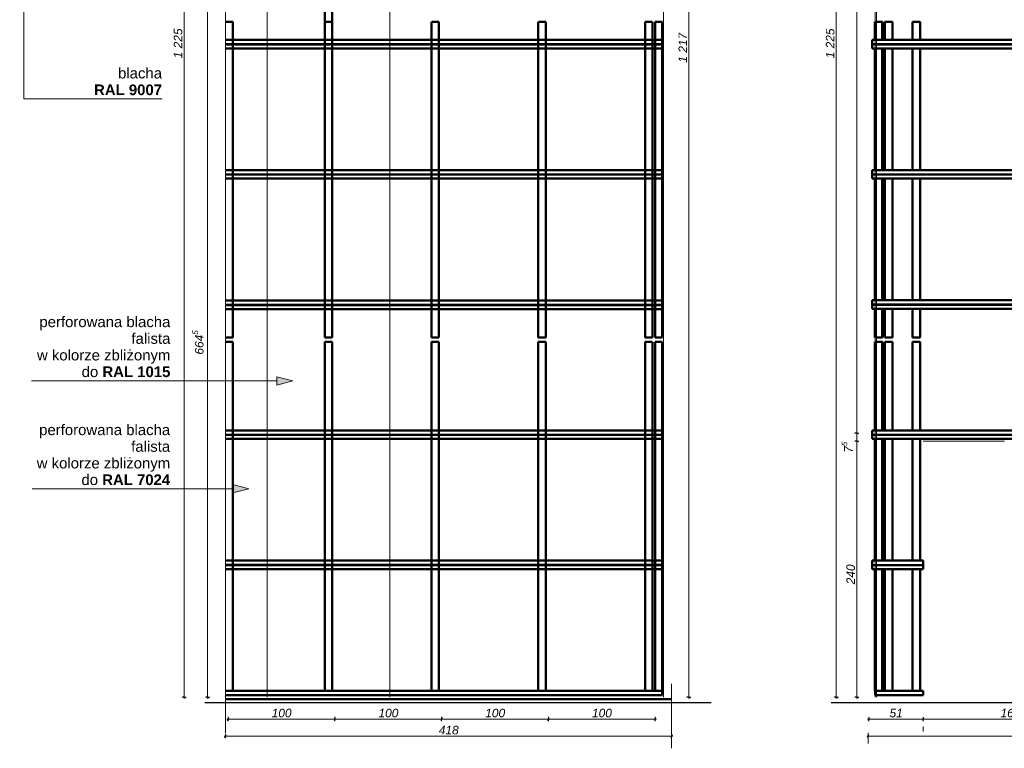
# Model space of a CAD drawing. Header units: centimetres. Extents: x -4039 to -1655, y -610 to 1317.
# Tile 6 of 18: x -4002 to -3080, y -43 to 640. Entities that reach past the tile are written whole.
import ezdxf

# ---------------------------------------------------------------- set-up
doc = ezdxf.new("R2010")
doc.units = ezdxf.units.CM
doc.header["$LTSCALE"] = 0.1
doc.header["$MEASUREMENT"] = 0
doc.linetypes.add('Wipeout_Contour', pattern=[1000, 0, -1000])
for name, color, linetype in [('2_belki.K_IR', 7, 'Continuous'), ('2_słupy.K_IR', 7, 'Continuous'), ('2_ściana dekoracyjna.K_IR', 7, 'Continuous'), ('3_linii 2D .K_IR', 7, 'Continuous'), ('3_opisy.K_IR', 7, 'Continuous'), ('5_wymiary.K_IR', 7, 'Continuous')]:
    doc.layers.add(name, color=color, linetype=linetype)
doc.styles.add('GENERATED_STYLE_1', font='txt')
doc.styles.add('GENERATED_STYLE_2', font='txt')
doc.dimstyles.new('GENERATED_STYLE__2', dxfattribs={"dimtxt": 8, "dimasz": 1.835749, "dimexe": 0.18, "dimexo": 2, "dimgap": 0.09, "dimtad": 1, "dimdec": 0, "dimzin": 0, "dimdsep": 46, "dimtxsty": 'GENERATED_STYLE_1', "dimblk": 'ARROWHEAD_2', "dimblk1": 'ARROWHEAD_2', "dimblk2": 'ARROWHEAD_2', "dimcen": 0.09, "dimclrd": 7, "dimclre": 7, "dimclrt": 7, "dimadec": 1, "dimazin": 0, "dimtfac": 1, "dimtdec": 4, "dimtmove": 0, "dimatfit": 3, "dimfxl": 1, "dimtolj": 1, "dimtzin": 0, "dimarcsym": 0})
doc.dimstyles.new('GENERATED_STYLE__3', dxfattribs={"dimtxt": 8, "dimasz": 1.835749, "dimexe": 0.18, "dimexo": 2, "dimgap": 0.09, "dimtad": 1, "dimtih": 1, "dimtoh": 1, "dimdec": 0, "dimzin": 0, "dimdsep": 46, "dimtxsty": 'GENERATED_STYLE_1', "dimblk": 'ARROWHEAD_2', "dimblk1": 'ARROWHEAD_2', "dimblk2": 'ARROWHEAD_2', "dimcen": 0.09, "dimclrd": 7, "dimclre": 7, "dimclrt": 7, "dimadec": 1, "dimazin": 0, "dimtfac": 1, "dimtdec": 4, "dimtmove": 0, "dimatfit": 3, "dimfxl": 1, "dimtolj": 1, "dimtzin": 0, "dimarcsym": 0})

# ---------------------------------------------------------------- blocks, each defined once
blk = doc.blocks.new('Linia_1_1', base_point=(-3787.27, 200.47))
at = {"linetype": 'Continuous', "lineweight": 0, "true_color": 0x000000}
blk.add_hatch(color=18, dxfattribs=at).paths.add_polyline_path([(-3787.27, 200.47), (-3802.2, 204.47), (-3802.2, 196.47)])
at = {"color": 7, "linetype": 'Continuous', "lineweight": 0}
for p, q in [((-3787.27, 200.47), (-3802.2, 204.47)), ((-3802.2, 196.47), (-3802.2, 204.47)), ((-3802.2, 200.47), (-3990.29, 200.47)), ((-3787.27, 200.47), (-3802.2, 196.47))]:
    blk.add_line(p, q, dxfattribs=at)
blk = doc.blocks.new('Linia_2_1', base_point=(-3745.99, 301.45))
at = {"linetype": 'Continuous', "lineweight": 0, "true_color": 0x000000}
blk.add_hatch(color=18, dxfattribs=at).paths.add_polyline_path([(-3745.99, 301.45), (-3760.92, 305.45), (-3760.92, 297.45)])
at = {"color": 7, "linetype": 'Continuous', "lineweight": 0}
for p, q in [((-3745.99, 301.45), (-3760.92, 305.45)), ((-3760.92, 297.45), (-3760.92, 305.45)), ((-3760.92, 301.45), (-3990.93, 301.45)), ((-3745.99, 301.45), (-3760.92, 297.45))]:
    blk.add_line(p, q, dxfattribs=at)
blk = doc.blocks.new('Linia_3_1', base_point=(-3997.91, 565.9))
at = {"linetype": 'Continuous', "lineweight": 0, "true_color": 0x000000}
blk.add_hatch(color=18, dxfattribs=at).paths.add_polyline_path([(-3997.91, 672.31), (-4001.91, 657.38), (-3993.91, 657.38)])
at = {"color": 7, "linetype": 'Continuous', "lineweight": 0}
for p, q in [((-3997.91, 672.31), (-4001.91, 657.38)), ((-3997.91, 672.31), (-3993.91, 657.38)), ((-3993.91, 657.38), (-4001.91, 657.38)), ((-3997.91, 565.9), (-3997.91, 657.38))]:
    blk.add_line(p, q, dxfattribs=at)
blk = doc.blocks.new('*D27')
at = {"layer": '5_wymiary.K_IR', "color": 7, "linetype": 'Continuous', "lineweight": 0}
for p, q in [((-3207.79, -15.49), (-3206.6, -15.49)), ((-3205.91, -14.28), (-3207.3, -16.7)), ((-3206.6, -17.49), (-3206.6, -13.68)), ((-3206.6, -15.49), (-3155.65, -15.49)), ((-3154.96, -14.28), (-3156.35, -16.7)), ((-3155.65, -17.49), (-3155.65, -13.68))]:
    blk.add_line(p, q, dxfattribs=at)
at = {"color": 254, "linetype": 'Wipeout_Contour', "lineweight": 0, "ltscale": 12724.589645}
blk.add_wipeout([(-3187.2, -13.89), (-3175.06, -13.89), (-3175.06, -5.89), (-3187.2, -5.89)], dxfattribs=at).dxf.layer = '5_wymiary.K_IR'
at = {"layer": '5_wymiary.K_IR', "color": 7, "lineweight": 0, "insert": (-3187.2, -13.89), "char_height": 8, "attachment_point": 7, "style": 'GENERATED_STYLE_1'}
blk.add_mtext('\\A1;{\\pql;\\fArial|b0|i1|c238|p38;51}', dxfattribs=at)
blk = doc.blocks.new('ARROWHEAD_2')
at = {"color": 0, "linetype": 'Continuous', "lineweight": 0}
for p, q in [((0, 0), (-1, 0)), ((-0.38, -0.66), (0.38, 0.66))]:
    blk.add_line(p, q, dxfattribs=at)
blk = doc.blocks.new('*D28')
at = {"layer": '5_wymiary.K_IR', "color": 7, "linetype": 'Continuous', "lineweight": 0}
for p, q in [((-3154.96, -14.28), (-3156.35, -16.7)), ((-3155.65, -17.49), (-3155.65, -13.68)), ((-3155.65, -15.49), (-2992.65, -15.49)), ((-2991.96, -14.28), (-2993.35, -16.7)), ((-2992.65, -17.49), (-2992.65, -13.68))]:
    blk.add_line(p, q, dxfattribs=at)
at = {"color": 254, "linetype": 'Wipeout_Contour', "lineweight": 0, "ltscale": 12296.693935}
blk.add_wipeout([(-3083.26, -13.89), (-3065.05, -13.89), (-3065.05, -5.89), (-3083.26, -5.89)], dxfattribs=at).dxf.layer = '5_wymiary.K_IR'
at = {"layer": '5_wymiary.K_IR', "color": 7, "lineweight": 0, "insert": (-3083.26, -13.89), "char_height": 8, "attachment_point": 7, "style": 'GENERATED_STYLE_1'}
blk.add_mtext('\\A1;{\\pql;\\fArial|b0|i1|c238|p38;163}', dxfattribs=at)
blk = doc.blocks.new('*D32')
at = {"layer": '5_wymiary.K_IR', "color": 7, "linetype": 'Continuous', "lineweight": 0}
for p, q in [((-3215.9, 245), (-3219.71, 245)), ((-3219.11, 245.7), (-3216.69, 244.3)), ((-3217.9, 5), (-3217.9, 245)), ((-3215.9, 5), (-3219.71, 5)), ((-3219.11, 5.7), (-3216.69, 4.3)), ((-3217.9, 3.82), (-3217.9, 5))]:
    blk.add_line(p, q, dxfattribs=at)
at = {"color": 254, "linetype": 'Wipeout_Contour', "lineweight": 0, "ltscale": 12929.484684}
blk.add_wipeout([(-3219.5, 234.22), (-3219.5, 244.3), (-3227.5, 244.3), (-3227.5, 234.22)], dxfattribs=at).dxf.layer = '5_wymiary.K_IR'
at = {"color": 254, "linetype": 'Wipeout_Contour', "lineweight": 0, "ltscale": 12902.97612}
blk.add_wipeout([(-3219.5, 110.85), (-3219.5, 129.07), (-3227.5, 129.07), (-3227.5, 110.85)], dxfattribs=at).dxf.layer = '5_wymiary.K_IR'
at = {"layer": '5_wymiary.K_IR', "color": 7, "lineweight": 0, "char_height": 8, "attachment_point": 7, "rotation": 90, "style": 'GENERATED_STYLE_1'}
for s, insert in [('\\A1;{\\pql;\\fArial|b0|i1|c238|p38;7\\fArial|b0|i1|c238|p38;\\A1{\\H.66x;\\S5^  ;}}', (-3219.41, 234.22)), ('\\A1;{\\pql;\\fArial|b0|i1|c238|p38;240}', (-3219.5, 110.85))]:
    blk.add_mtext(s, dxfattribs=dict(at, insert=insert))
blk = doc.blocks.new('*D33')
at = {"layer": '5_wymiary.K_IR', "color": 7, "linetype": 'Continuous', "lineweight": 0}
for p, q in [((-3215.9, 245), (-3219.71, 245)), ((-3219.11, 245.7), (-3216.69, 244.3))]:
    blk.add_line(p, q, dxfattribs=at)
blk = doc.blocks.new('*D34')
at = {"layer": '5_wymiary.K_IR', "color": 7, "linetype": 'Continuous', "lineweight": 0}
for p, q in [((-3216.09, 252.51), (-3219.9, 252.51)), ((-3216.69, 251.81), (-3219.11, 253.21)), ((-3217.9, 252.51), (-3217.9, 253.69)), ((-3217.9, 245), (-3217.9, 252.51)), ((-3215.9, 245), (-3219.71, 245)), ((-3219.11, 245.7), (-3216.69, 244.3))]:
    blk.add_line(p, q, dxfattribs=at)
blk = doc.blocks.new('*D35')
at = {"layer": '5_wymiary.K_IR', "color": 7, "linetype": 'Continuous', "lineweight": 0}
for p, q in [((-3807.98, -15.49), (-3806.8, -15.49)), ((-3806.1, -14.28), (-3807.49, -16.7)), ((-3806.8, -17.3), (-3806.8, -13.49)), ((-3806.8, -15.49), (-3706.77, -15.49)), ((-3706.08, -14.28), (-3707.47, -16.7)), ((-3706.77, -17.3), (-3706.77, -13.49))]:
    blk.add_line(p, q, dxfattribs=at)
at = {"color": 254, "linetype": 'Wipeout_Contour', "lineweight": 0, "ltscale": 15027.197133}
blk.add_wipeout([(-3765.89, -13.89), (-3747.68, -13.89), (-3747.68, -5.89), (-3765.89, -5.89)], dxfattribs=at).dxf.layer = '5_wymiary.K_IR'
at = {"layer": '5_wymiary.K_IR', "color": 7, "lineweight": 0, "insert": (-3765.89, -13.89), "char_height": 8, "attachment_point": 7, "style": 'GENERATED_STYLE_1'}
blk.add_mtext('\\A1;{\\pql;\\fArial|b0|i1|c238|p38;100}', dxfattribs=at)
blk = doc.blocks.new('*D36')
at = {"layer": '5_wymiary.K_IR', "color": 7, "linetype": 'Continuous', "lineweight": 0}
for p, q in [((-3706.08, -14.28), (-3707.47, -16.7)), ((-3706.77, -17.3), (-3706.77, -13.49)), ((-3706.77, -15.49), (-3606.74, -15.49)), ((-3606.05, -14.28), (-3607.44, -16.7)), ((-3606.74, -17.3), (-3606.74, -13.49))]:
    blk.add_line(p, q, dxfattribs=at)
at = {"color": 254, "linetype": 'Wipeout_Contour', "lineweight": 0, "ltscale": 14627.094731}
blk.add_wipeout([(-3665.86, -13.89), (-3647.65, -13.89), (-3647.65, -5.89), (-3665.86, -5.89)], dxfattribs=at).dxf.layer = '5_wymiary.K_IR'
at = {"layer": '5_wymiary.K_IR', "color": 7, "lineweight": 0, "insert": (-3665.86, -13.89), "char_height": 8, "attachment_point": 7, "style": 'GENERATED_STYLE_1'}
blk.add_mtext('\\A1;{\\pql;\\fArial|b0|i1|c238|p38;100}', dxfattribs=at)
blk = doc.blocks.new('*D37')
at = {"layer": '5_wymiary.K_IR', "color": 7, "linetype": 'Continuous', "lineweight": 0}
for p, q in [((-3606.05, -14.28), (-3607.44, -16.7)), ((-3606.74, -17.3), (-3606.74, -13.49)), ((-3606.74, -15.49), (-3506.77, -15.49)), ((-3506.07, -14.28), (-3507.47, -16.7)), ((-3506.77, -17.3), (-3506.77, -13.49))]:
    blk.add_line(p, q, dxfattribs=at)
at = {"color": 254, "linetype": 'Wipeout_Contour', "lineweight": 0, "ltscale": 14227.095316}
blk.add_wipeout([(-3565.86, -13.89), (-3547.65, -13.89), (-3547.65, -5.89), (-3565.86, -5.89)], dxfattribs=at).dxf.layer = '5_wymiary.K_IR'
at = {"layer": '5_wymiary.K_IR', "color": 7, "lineweight": 0, "insert": (-3565.86, -13.89), "char_height": 8, "attachment_point": 7, "style": 'GENERATED_STYLE_1'}
blk.add_mtext('\\A1;{\\pql;\\fArial|b0|i1|c238|p38;100}', dxfattribs=at)
blk = doc.blocks.new('*D38')
at = {"layer": '5_wymiary.K_IR', "color": 7, "linetype": 'Continuous', "lineweight": 0}
for p, q in [((-3506.07, -14.28), (-3507.47, -16.7)), ((-3506.77, -17.3), (-3506.77, -13.49)), ((-3506.77, -15.49), (-3406.77, -15.49)), ((-3407.47, -16.7), (-3406.07, -14.28)), ((-3406.77, -17.3), (-3406.77, -13.49)), ((-3406.77, -15.49), (-3405.59, -15.49))]:
    blk.add_line(p, q, dxfattribs=at)
at = {"color": 254, "linetype": 'Wipeout_Contour', "lineweight": 0, "ltscale": 13827.153613}
blk.add_wipeout([(-3465.88, -13.89), (-3447.67, -13.89), (-3447.67, -5.89), (-3465.88, -5.89)], dxfattribs=at).dxf.layer = '5_wymiary.K_IR'
at = {"layer": '5_wymiary.K_IR', "color": 7, "lineweight": 0, "insert": (-3465.88, -13.89), "char_height": 8, "attachment_point": 7, "style": 'GENERATED_STYLE_1'}
blk.add_mtext('\\A1;{\\pql;\\fArial|b0|i1|c238|p38;100}', dxfattribs=at)
blk = doc.blocks.new('*D39')
at = {"layer": '5_wymiary.K_IR', "color": 7, "linetype": 'Continuous', "lineweight": 0}
for p, q in [((-3810.45, -31.49), (-3809.27, -31.49)), ((-3808.58, -30.28), (-3809.97, -32.7)), ((-3809.27, -33.3), (-3809.27, -29.49)), ((-3809.27, -31.49), (-3391.27, -31.49)), ((-3391.97, -32.7), (-3390.57, -30.28)), ((-3391.27, -33.49), (-3391.27, -29.68)), ((-3391.27, -31.49), (-3390.09, -31.49))]:
    blk.add_line(p, q, dxfattribs=at)
at = {"color": 254, "linetype": 'Wipeout_Contour', "lineweight": 0, "ltscale": 14401.468705}
blk.add_wipeout([(-3609.38, -29.89), (-3591.17, -29.89), (-3591.17, -21.89), (-3609.38, -21.89)], dxfattribs=at).dxf.layer = '5_wymiary.K_IR'
at = {"layer": '5_wymiary.K_IR', "color": 7, "lineweight": 0, "insert": (-3609.38, -29.89), "char_height": 8, "attachment_point": 7, "style": 'GENERATED_STYLE_1'}
blk.add_mtext('\\A1;{\\pql;\\fArial|b0|i1|c238|p38;418}', dxfattribs=at)
blk = doc.blocks.new('*D40')
at = {"layer": '5_wymiary.K_IR', "color": 7, "linetype": 'Continuous', "lineweight": 0}
for p, q in [((-3823.97, 669.51), (-3827.78, 669.51)), ((-3827.18, 670.21), (-3824.76, 668.81)), ((-3825.97, 5), (-3825.97, 669.51)), ((-3823.97, 5), (-3827.78, 5)), ((-3827.18, 5.7), (-3824.76, 4.3)), ((-3825.97, 3.82), (-3825.97, 5))]:
    blk.add_line(p, q, dxfattribs=at)
at = {"color": 254, "linetype": 'Wipeout_Contour', "lineweight": 0, "ltscale": 15385.598611}
blk.add_wipeout([(-3827.57, 326.15), (-3827.57, 348.36), (-3835.57, 348.36), (-3835.57, 326.15)], dxfattribs=at).dxf.layer = '5_wymiary.K_IR'
at = {"layer": '5_wymiary.K_IR', "color": 7, "lineweight": 0, "insert": (-3827.44, 326.15), "char_height": 8, "attachment_point": 7, "rotation": 90, "style": 'GENERATED_STYLE_1'}
blk.add_mtext('\\A1;{\\pql;\\fArial|b0|i1|c238|p38;664\\fArial|b0|i1|c238|p38;\\A1{\\H.66x;\\S5^  ;}}', dxfattribs=at)
blk = doc.blocks.new('*D42')
at = {"layer": '5_wymiary.K_IR', "color": 7, "linetype": 'Continuous', "lineweight": 0}
for p, q in [((-3373.4, 1221.85), (-3377.21, 1221.85)), ((-3374, 1221.15), (-3376.42, 1222.54)), ((-3375.21, 1221.85), (-3375.21, 1223.03)), ((-3375.21, 5), (-3375.21, 1221.85)), ((-3373.4, 5), (-3377.21, 5)), ((-3376.42, 5.7), (-3374, 4.3)), ((-3375.21, 3.82), (-3375.21, 5))]:
    blk.add_line(p, q, dxfattribs=at)
at = {"color": 254, "linetype": 'Wipeout_Contour', "lineweight": 0, "ltscale": 13744.154307}
blk.add_wipeout([(-3376.81, 599.75), (-3376.81, 627.1), (-3384.81, 627.1), (-3384.81, 599.75)], dxfattribs=at).dxf.layer = '5_wymiary.K_IR'
at = {"layer": '5_wymiary.K_IR', "color": 7, "lineweight": 0, "insert": (-3376.81, 599.75), "char_height": 8, "attachment_point": 7, "rotation": 90, "style": 'GENERATED_STYLE_1'}
blk.add_mtext('\\A1;{\\pql;\\fArial|b0|i1|c238|p38;1\xa0217}', dxfattribs=at)
blk = doc.blocks.new('*D43')
at = {"layer": '5_wymiary.K_IR', "color": 7, "linetype": 'Continuous', "lineweight": 0}
for p, q in [((-3235.12, 1230), (-3238.93, 1230)), ((-3235.92, 1229.3), (-3238.33, 1230.7)), ((-3237.12, 1230), (-3237.12, 1231.18)), ((-3237.12, 5), (-3237.12, 1230)), ((-3235.12, 5), (-3238.93, 5)), ((-3238.33, 5.7), (-3235.92, 4.3)), ((-3237.12, 3.82), (-3237.12, 5))]:
    blk.add_line(p, q, dxfattribs=at)
at = {"color": 254, "linetype": 'Wipeout_Contour', "lineweight": 0, "ltscale": 13204.086829}
blk.add_wipeout([(-3238.72, 603.82), (-3238.72, 631.18), (-3246.72, 631.18), (-3246.72, 603.82)], dxfattribs=at).dxf.layer = '5_wymiary.K_IR'
at = {"layer": '5_wymiary.K_IR', "color": 7, "lineweight": 0, "insert": (-3238.72, 603.82), "char_height": 8, "attachment_point": 7, "rotation": 90, "style": 'GENERATED_STYLE_1'}
blk.add_mtext('\\A1;{\\pql;\\fArial|b0|i1|c238|p38;1\xa0225}', dxfattribs=at)
blk = doc.blocks.new('*D44')
at = {"layer": '5_wymiary.K_IR', "color": 7, "linetype": 'Continuous', "lineweight": 0}
for p, q in [((-3215.9, 1230), (-3219.71, 1230)), ((-3216.69, 1229.3), (-3219.11, 1230.7)), ((-3217.9, 1230), (-3217.9, 1231.18)), ((-3217.9, 252.51), (-3217.9, 1230)), ((-3216.09, 252.51), (-3219.9, 252.51)), ((-3219.11, 253.21), (-3216.69, 251.81)), ((-3217.9, 251.33), (-3217.9, 252.51))]:
    blk.add_line(p, q, dxfattribs=at)
at = {"color": 254, "linetype": 'Wipeout_Contour', "lineweight": 0, "ltscale": 13230.59019}
blk.add_wipeout([(-3219.5, 730.15), (-3219.5, 752.37), (-3227.5, 752.37), (-3227.5, 730.15)], dxfattribs=at).dxf.layer = '5_wymiary.K_IR'
at = {"layer": '5_wymiary.K_IR', "color": 7, "lineweight": 0, "insert": (-3219.37, 730.15), "char_height": 8, "attachment_point": 7, "rotation": 90, "style": 'GENERATED_STYLE_1'}
blk.add_mtext('\\A1;{\\pql;\\fArial|b0|i1|c238|p38;977\\fArial|b0|i1|c238|p38;\\A1{\\H.66x;\\S5^  ;}}', dxfattribs=at)
blk = doc.blocks.new('*D46')
at = {"layer": '5_wymiary.K_IR', "color": 7, "linetype": 'Continuous', "lineweight": 0}
for p, q in [((-3845.89, 1230), (-3849.7, 1230)), ((-3846.68, 1229.3), (-3849.1, 1230.7)), ((-3847.89, 1230), (-3847.89, 1231.18)), ((-3847.89, 5), (-3847.89, 1230)), ((-3845.89, 5), (-3849.7, 5)), ((-3849.1, 5.7), (-3846.68, 4.3)), ((-3847.89, 3.82), (-3847.89, 5))]:
    blk.add_line(p, q, dxfattribs=at)
at = {"color": 254, "linetype": 'Wipeout_Contour', "lineweight": 0, "ltscale": 15610.699548}
blk.add_wipeout([(-3849.49, 603.82), (-3849.49, 631.18), (-3857.49, 631.18), (-3857.49, 603.82)], dxfattribs=at).dxf.layer = '5_wymiary.K_IR'
at = {"layer": '5_wymiary.K_IR', "color": 7, "lineweight": 0, "insert": (-3849.49, 603.82), "char_height": 8, "attachment_point": 7, "rotation": 90, "style": 'GENERATED_STYLE_1'}
blk.add_mtext('\\A1;{\\pql;\\fArial|b0|i1|c238|p38;1\xa0225}', dxfattribs=at)
blk = doc.blocks.new('*D62')
at = {"layer": '5_wymiary.K_IR', "color": 7, "linetype": 'Continuous', "lineweight": 0}
for p, q in [((-3208.38, -31.49), (-3207.2, -31.49)), ((-3206.5, -30.28), (-3207.9, -32.7)), ((-3207.2, -33.3), (-3207.2, -29.49)), ((-3207.2, -31.49), (-2751.67, -31.49)), ((-2752.37, -32.7), (-2750.98, -30.28)), ((-2751.67, -33.3), (-2751.67, -29.49)), ((-2751.67, -31.49), (-2750.49, -31.49))]:
    blk.add_line(p, q, dxfattribs=at)
at = {"color": 254, "linetype": 'Wipeout_Contour', "lineweight": 0, "ltscale": 11918.21205}
blk.add_wipeout([(-2990.55, -29.89), (-2968.33, -29.89), (-2968.33, -21.89), (-2990.55, -21.89)], dxfattribs=at).dxf.layer = '5_wymiary.K_IR'
at = {"layer": '5_wymiary.K_IR', "color": 7, "lineweight": 0, "insert": (-2990.55, -30.02), "char_height": 8, "attachment_point": 7, "style": 'GENERATED_STYLE_1'}
blk.add_mtext('\\A1;{\\pql;\\fArial|b0|i1|c238|p38;455\\fArial|b0|i1|c238|p38;\\A1{\\H.66x;\\S5^  ;}}', dxfattribs=at)

msp = doc.modelspace()

# ---------------------------------------------------------------- linework, layer by layer
at = {"color": 251, "linetype": 'Continuous', "lineweight": 0, "true_color": 0x5f5f5f}
for p, q in [((-3770.27, 5), (-3770.27, 1230)), ((-3655.27, 5), (-3655.27, 1230)), ((-3398.87, 5), (-3398.87, 1230)), ((-3199.45, 5), (-3199.45, 1230)), ((-3155.35, 245), (-3155.72, 245)), ((-3154.91, 245), (-3155.35, 245)), ((-3154.63, 245), (-3154.91, 245)), ((-3154.53, 245), (-3154.63, 245)), ((-3154.42, 245), (-3154.53, 245)), ((-3154.14, 245), (-3154.42, 245)), ((-3153.68, 245), (-3154.14, 245)), ((-3153.1, 245), (-3153.68, 245)), ((-3152.42, 245), (-3153.1, 245)), ((-3151.69, 245), (-3152.42, 245)), ((-3150.96, 245), (-3151.69, 245)), ((-3150.28, 245), (-3150.96, 245)), ((-3149.7, 245), (-3150.28, 245)), ((-3149.25, 245), (-3149.7, 245)), ((-3148.96, 245), (-3149.25, 245)), ((-3148.86, 245), (-3148.96, 245)), ((-3148.76, 245), (-3148.86, 245)), ((-3148.48, 245), (-3148.76, 245)), ((-3148.04, 245), (-3148.48, 245)), ((-3147.46, 245), (-3148.04, 245)), ((-3146.8, 245), (-3147.46, 245)), ((-3146.09, 245), (-3146.8, 245)), ((-3145.38, 245), (-3146.09, 245)), ((-3144.72, 245), (-3145.38, 245)), ((-3144.15, 245), (-3144.72, 245)), ((-3143.71, 245), (-3144.15, 245)), ((-3143.43, 245), (-3143.71, 245)), ((-3143.33, 245), (-3143.43, 245)), ((-3143.22, 245), (-3143.33, 245)), ((-3142.94, 245), (-3143.22, 245)), ((-3142.48, 245), (-3142.94, 245)), ((-3141.9, 245), (-3142.48, 245)), ((-3141.22, 245), (-3141.9, 245)), ((-3140.49, 245), (-3141.22, 245)), ((-3139.76, 245), (-3140.49, 245)), ((-3139.08, 245), (-3139.76, 245)), ((-3138.5, 245), (-3139.08, 245)), ((-3138.05, 245), (-3138.5, 245)), ((-3137.76, 245), (-3138.05, 245)), ((-3137.66, 245), (-3137.76, 245)), ((-3137.56, 245), (-3137.66, 245)), ((-3137.28, 245), (-3137.56, 245)), ((-3136.84, 245), (-3137.28, 245)), ((-3136.26, 245), (-3136.84, 245)), ((-3135.6, 245), (-3136.26, 245)), ((-3134.89, 245), (-3135.6, 245)), ((-3134.18, 245), (-3134.89, 245)), ((-3133.52, 245), (-3134.18, 245)), ((-3132.95, 245), (-3133.52, 245)), ((-3132.51, 245), (-3132.95, 245)), ((-3132.23, 245), (-3132.51, 245)), ((-3132.13, 245), (-3132.23, 245)), ((-3132.02, 245), (-3132.13, 245)), ((-3131.74, 245), (-3132.02, 245)), ((-3131.28, 245), (-3131.74, 245)), ((-3130.7, 245), (-3131.28, 245)), ((-3130.02, 245), (-3130.7, 245)), ((-3129.29, 245), (-3130.02, 245)), ((-3128.56, 245), (-3129.29, 245)), ((-3127.88, 245), (-3128.56, 245)), ((-3127.3, 245), (-3127.88, 245)), ((-3126.85, 245), (-3127.3, 245)), ((-3126.56, 245), (-3126.85, 245)), ((-3126.46, 245), (-3126.56, 245)), ((-3126.36, 245), (-3126.46, 245)), ((-3126.08, 245), (-3126.36, 245)), ((-3125.64, 245), (-3126.08, 245)), ((-3125.06, 245), (-3125.64, 245)), ((-3124.4, 245), (-3125.06, 245)), ((-3123.69, 245), (-3124.4, 245)), ((-3122.98, 245), (-3123.69, 245)), ((-3122.32, 245), (-3122.98, 245)), ((-3121.75, 245), (-3122.32, 245)), ((-3121.31, 245), (-3121.75, 245)), ((-3121.03, 245), (-3121.31, 245)), ((-3120.93, 245), (-3121.03, 245)), ((-3120.82, 245), (-3120.93, 245)), ((-3120.54, 245), (-3120.82, 245)), ((-3120.08, 245), (-3120.54, 245)), ((-3119.5, 245), (-3120.08, 245)), ((-3118.82, 245), (-3119.5, 245)), ((-3118.09, 245), (-3118.82, 245)), ((-3117.36, 245), (-3118.09, 245)), ((-3116.68, 245), (-3117.36, 245)), ((-3116.1, 245), (-3116.68, 245)), ((-3115.65, 245), (-3116.1, 245)), ((-3115.36, 245), (-3115.65, 245)), ((-3115.26, 245), (-3115.36, 245)), ((-3115.16, 245), (-3115.26, 245)), ((-3114.88, 245), (-3115.16, 245)), ((-3114.44, 245), (-3114.88, 245)), ((-3113.86, 245), (-3114.44, 245)), ((-3113.2, 245), (-3113.86, 245)), ((-3112.49, 245), (-3113.2, 245)), ((-3111.78, 245), (-3112.49, 245)), ((-3111.12, 245), (-3111.78, 245)), ((-3110.55, 245), (-3111.12, 245)), ((-3110.11, 245), (-3110.55, 245)), ((-3109.83, 245), (-3110.11, 245)), ((-3109.73, 245), (-3109.83, 245)), ((-3109.62, 245), (-3109.73, 245)), ((-3109.34, 245), (-3109.62, 245)), ((-3108.88, 245), (-3109.34, 245)), ((-3108.3, 245), (-3108.88, 245)), ((-3107.62, 245), (-3108.3, 245)), ((-3106.89, 245), (-3107.62, 245)), ((-3106.16, 245), (-3106.89, 245)), ((-3105.48, 245), (-3106.16, 245)), ((-3104.9, 245), (-3105.48, 245)), ((-3104.45, 245), (-3104.9, 245)), ((-3104.16, 245), (-3104.45, 245)), ((-3104.06, 245), (-3104.16, 245)), ((-3103.96, 245), (-3104.06, 245)), ((-3103.68, 245), (-3103.96, 245)), ((-3103.24, 245), (-3103.68, 245)), ((-3102.66, 245), (-3103.24, 245)), ((-3102, 245), (-3102.66, 245)), ((-3101.29, 245), (-3102, 245)), ((-3100.58, 245), (-3101.29, 245)), ((-3099.92, 245), (-3100.58, 245)), ((-3099.35, 245), (-3099.92, 245)), ((-3098.91, 245), (-3099.35, 245)), ((-3098.63, 245), (-3098.91, 245)), ((-3098.53, 245), (-3098.63, 245)), ((-3098.42, 245), (-3098.53, 245)), ((-3098.14, 245), (-3098.42, 245)), ((-3097.68, 245), (-3098.14, 245)), ((-3097.1, 245), (-3097.68, 245)), ((-3096.42, 245), (-3097.1, 245)), ((-3095.69, 245), (-3096.42, 245)), ((-3094.96, 245), (-3095.69, 245)), ((-3094.28, 245), (-3094.96, 245)), ((-3093.7, 245), (-3094.28, 245)), ((-3093.25, 245), (-3093.7, 245)), ((-3092.96, 245), (-3093.25, 245)), ((-3092.86, 245), (-3092.96, 245)), ((-3092.76, 245), (-3092.86, 245)), ((-3092.48, 245), (-3092.76, 245)), ((-3092.04, 245), (-3092.48, 245)), ((-3091.46, 245), (-3092.04, 245)), ((-3090.8, 245), (-3091.46, 245)), ((-3090.09, 245), (-3090.8, 245)), ((-3089.38, 245), (-3090.09, 245)), ((-3088.72, 245), (-3089.38, 245)), ((-3088.15, 245), (-3088.72, 245)), ((-3087.71, 245), (-3088.15, 245)), ((-3087.43, 245), (-3087.71, 245)), ((-3087.33, 245), (-3087.43, 245)), ((-3087.22, 245), (-3087.33, 245)), ((-3086.94, 245), (-3087.22, 245)), ((-3086.48, 245), (-3086.94, 245)), ((-3085.9, 245), (-3086.48, 245)), ((-3085.22, 245), (-3085.9, 245)), ((-3084.49, 245), (-3085.22, 245)), ((-3083.76, 245), (-3084.49, 245)), ((-3083.08, 245), (-3083.76, 245)), ((-3082.5, 245), (-3083.08, 245)), ((-3082.05, 245), (-3082.5, 245)), ((-3081.76, 245), (-3082.05, 245)), ((-3081.66, 245), (-3081.76, 245)), ((-3081.56, 245), (-3081.66, 245)), ((-3081.28, 245), (-3081.56, 245)), ((-3080.84, 245), (-3081.28, 245)), ((-3080.26, 245), (-3080.84, 245)), ((-3079.6, 245), (-3080.26, 245))]:
    msp.add_line(p, q, dxfattribs=at)
at = {"color": 7, "linetype": 'Continuous', "lineweight": 15}
msp.add_line((-3809.27, 1224.5), (-3809.27, 10), dxfattribs=at)
at = {"color": 7, "linetype": 'Continuous', "lineweight": 0}
for p, q in [((-3868.59, 565.9), (-3997.91, 565.9)), ((-3155.65, -27.01), (-3155.65, -22.51))]:
    msp.add_line(p, q, dxfattribs=at)
at = {"color": 7, "linetype": 'Continuous', "lineweight": 30}
for p, q in [((-3828.62, 0), (-3354.35, 0)), ((-3241.96, 0), (-2488.96, 0))]:
    msp.add_line(p, q, dxfattribs=at)
at = {"layer": '2_belki.K_IR', "color": 9, "linetype": 'Continuous', "lineweight": 50}
for p, q in [((-3809.27, 621.06), (-3400.93, 621.06)), ((-3203.42, 617.06), (-3203.42, 621.06)), ((-2751.67, 621.06), (-3203.42, 621.06)), ((-3809.27, 617.06), (-3400.93, 617.06)), ((-3809.27, 616.86), (-3400.93, 616.86)), ((-3809.26, 613.06), (-3400.93, 613.06)), ((-2751.67, 617.06), (-3203.42, 617.06)), ((-3203.42, 613.06), (-3203.42, 616.86)), ((-2751.67, 616.86), (-3203.42, 616.86)), ((-2751.67, 613.06), (-3203.42, 613.06)), ((-3809.27, 499.06), (-3400.93, 499.06)), ((-3203.42, 495.06), (-3203.42, 499.06)), ((-2751.67, 499.06), (-3203.42, 499.06)), ((-3809.27, 495.06), (-3400.93, 495.06)), ((-3809.27, 494.86), (-3400.93, 494.86)), ((-3809.26, 491.06), (-3400.93, 491.06)), ((-2751.67, 495.06), (-3203.42, 495.06)), ((-3203.36, 491.06), (-3203.36, 494.86)), ((-2751.67, 494.86), (-3203.36, 494.86)), ((-2751.67, 491.06), (-3203.36, 491.06)), ((-3809.27, 376.75), (-3400.93, 376.75)), ((-3809.27, 372.75), (-3400.93, 372.75)), ((-3809.27, 372.55), (-3400.93, 372.55)), ((-3203.36, 373.06), (-3203.36, 377.06)), ((-2751.67, 377.06), (-3203.36, 377.06)), ((-2751.67, 373.06), (-3203.36, 373.06)), ((-3203.36, 369.06), (-3203.36, 372.86)), ((-2751.67, 372.86), (-3203.36, 372.86)), ((-2751.67, 369.06), (-3203.36, 369.06)), ((-3809.26, 368.75), (-3400.93, 368.75)), ((-3809.27, 255.06), (-3400.93, 255.06)), ((-3809.27, 251.06), (-3400.93, 251.06)), ((-3809.27, 250.86), (-3400.93, 250.86)), ((-3203.36, 251.06), (-3203.36, 255.06)), ((-2751.67, 255.06), (-3203.36, 255.06)), ((-3203.36, 251.06), (-3203.36, 255.06)), ((-2751.67, 251.06), (-3203.36, 251.06)), ((-3203.35, 247.06), (-3203.35, 250.86)), ((-2751.67, 250.86), (-3203.35, 250.86)), ((-3809.26, 247.06), (-3400.93, 247.06)), ((-2751.67, 247.06), (-3203.35, 247.06)), ((-3809.27, 133.06), (-3400.93, 133.06)), ((-3155.65, 133.06), (-3203.36, 133.06)), ((-3203.36, 125.06), (-3203.36, 133.06)), ((-3155.76, 125.06), (-3155.76, 133.06)), ((-3809.27, 129.06), (-3400.93, 129.06)), ((-3809.27, 128.86), (-3400.93, 128.86)), ((-3809.26, 125.06), (-3400.93, 125.06)), ((-3155.65, 128.86), (-3203.36, 128.86)), ((-3155.65, 125.06), (-3203.36, 125.06)), ((-3809.27, 11.06), (-3400.13, 11.06)), ((-3155.65, 11.06), (-3200.67, 11.06)), ((-3155.65, 7.06), (-3155.65, 11.06)), ((-3809.27, 7.06), (-3400.13, 7.06)), ((-3809.27, 6.86), (-3400.13, 6.86)), ((-3809.26, 3.06), (-3391.27, 3.06)), ((-3155.65, 7.06), (-3200.67, 7.06)), ((-3155.65, 6.86), (-3200.67, 6.86)), ((-3155.65, 6.86), (-3155.65, 7.06))]:
    msp.add_line(p, q, dxfattribs=at)
at = {"layer": '2_słupy.K_IR', "color": 9, "linetype": 'Continuous', "lineweight": 50}
for p, q in [((-3716.23, 342.1), (-3716.23, 669.51)), ((-3709.23, 342.1), (-3709.23, 669.51)), ((-3808.83, 638.05), (-3802.23, 638.05)), ((-3802.23, 342.1), (-3802.23, 638.05)), ((-3715.83, 638.05), (-3709.23, 638.05)), ((-3616.23, 342.1), (-3616.23, 638.05)), ((-3615.83, 638.05), (-3609.42, 638.05)), ((-3609.23, 342.1), (-3609.23, 638.05)), ((-3516.23, 342.1), (-3516.23, 638.05)), ((-3515.83, 638.05), (-3509.23, 638.05)), ((-3509.23, 342.1), (-3509.23, 638.05)), ((-3416.23, 342.1), (-3416.23, 638.05)), ((-3415.98, 638.05), (-3409.38, 638.05)), ((-3409.23, 342.1), (-3409.23, 638.05)), ((-3406.73, 342.1), (-3406.73, 638.05)), ((-3406.73, 638.05), (-3400.13, 638.05)), ((-3400.13, 342.1), (-3400.13, 638.05)), ((-3200.87, 621.06), (-3200.87, 638.05)), ((-3200.87, 638.05), (-3200.67, 638.05)), ((-3200.67, 638.05), (-3194.07, 638.05)), ((-3200.67, 621.06), (-3200.67, 638.05)), ((-3194.07, 638.05), (-3193.87, 638.05)), ((-3194.07, 621.06), (-3194.07, 638.05)), ((-3193.87, 621.06), (-3193.87, 638.05)), ((-3191.55, 638.05), (-3184.55, 638.05)), ((-3191.55, 621.06), (-3191.55, 638.05)), ((-3184.55, 621.06), (-3184.55, 638.05)), ((-3165.55, 638.05), (-3158.55, 638.05)), ((-3165.55, 621.06), (-3165.55, 638.05)), ((-3158.55, 621.06), (-3158.55, 638.05)), ((-3200.87, 499.06), (-3200.87, 613.06)), ((-3200.67, 499.06), (-3200.67, 613.06)), ((-3194.07, 499.06), (-3194.07, 613.06)), ((-3193.87, 499.06), (-3193.87, 613.06)), ((-3191.55, 499.06), (-3191.55, 613.06)), ((-3184.55, 499.06), (-3184.55, 613.06)), ((-3165.55, 499.06), (-3165.55, 613.06)), ((-3158.55, 499.06), (-3158.55, 613.06)), ((-3200.87, 377.06), (-3200.87, 491.06)), ((-3200.67, 377.06), (-3200.67, 491.06)), ((-3194.07, 377.06), (-3194.07, 491.06)), ((-3193.87, 377.06), (-3193.87, 491.06)), ((-3191.55, 377.06), (-3191.55, 491.06)), ((-3184.55, 377.06), (-3184.55, 491.06)), ((-3165.55, 377.06), (-3165.55, 491.06)), ((-3158.55, 377.06), (-3158.55, 491.06)), ((-3200.87, 342.1), (-3200.87, 369.06)), ((-3200.67, 342.1), (-3200.67, 369.06)), ((-3194.07, 342.1), (-3194.07, 369.06)), ((-3193.87, 342.1), (-3193.87, 369.06)), ((-3191.55, 342.1), (-3191.55, 369.06)), ((-3184.55, 342.1), (-3184.55, 369.06)), ((-3165.55, 342.1), (-3165.55, 369.06)), ((-3158.55, 342.1), (-3158.55, 369.06)), ((-3808.83, 342.1), (-3802.23, 342.1)), ((-3716.23, 342.1), (-3709.23, 342.1)), ((-3616.23, 342.1), (-3609.23, 342.1)), ((-3516.23, 342.1), (-3509.23, 342.1)), ((-3416.23, 342.1), (-3409.23, 342.1)), ((-3406.73, 342.1), (-3400.13, 342.1)), ((-3200.87, 342.1), (-3200.67, 342.1)), ((-3200.67, 342.1), (-3194.07, 342.1)), ((-3194.07, 342.1), (-3193.87, 342.1)), ((-3191.55, 342.1), (-3184.55, 342.1)), ((-3165.55, 342.1), (-3158.55, 342.1)), ((-3808.83, 338.1), (-3802.23, 338.1)), ((-3802.23, 11.06), (-3802.23, 338.1)), ((-3716.23, 11.06), (-3716.23, 338.1)), ((-3716.23, 338.1), (-3709.23, 338.1)), ((-3709.23, 11.06), (-3709.23, 338.1)), ((-3616.23, 11.06), (-3616.23, 338.1)), ((-3616.23, 338.1), (-3609.23, 338.1)), ((-3609.23, 11.06), (-3609.23, 338.1)), ((-3516.23, 11.06), (-3516.23, 338.1)), ((-3516.23, 338.1), (-3509.23, 338.1)), ((-3509.23, 11.06), (-3509.23, 338.1)), ((-3416.23, 11.06), (-3416.23, 338.1)), ((-3416.23, 338.1), (-3409.5, 338.1)), ((-3409.23, 11.06), (-3409.23, 338.1)), ((-3406.73, 11.06), (-3406.73, 338.1)), ((-3406.73, 338.1), (-3400.13, 338.1)), ((-3400.13, 6.86), (-3400.13, 338.1)), ((-3200.87, 255.06), (-3200.87, 338.1)), ((-3200.87, 338.1), (-3200.67, 338.1)), ((-3200.67, 338.1), (-3194.07, 338.1)), ((-3200.67, 255.06), (-3200.67, 338.1)), ((-3194.07, 338.1), (-3193.87, 338.1)), ((-3194.07, 255.06), (-3194.07, 338.1)), ((-3193.87, 255.06), (-3193.87, 338.1)), ((-3191.55, 338.1), (-3184.55, 338.1)), ((-3191.55, 255.06), (-3191.55, 338.1)), ((-3184.55, 255.06), (-3184.55, 338.1)), ((-3165.55, 338.1), (-3158.55, 338.1)), ((-3165.55, 255.06), (-3165.55, 338.1)), ((-3158.55, 255.06), (-3158.55, 338.1)), ((-3200.87, 133.06), (-3200.87, 247.06)), ((-3200.67, 133.06), (-3200.67, 247.06)), ((-3194.07, 133.06), (-3194.07, 247.06)), ((-3193.87, 133.06), (-3193.87, 247.06)), ((-3191.55, 133.06), (-3191.55, 247.06)), ((-3184.55, 133.06), (-3184.55, 247.06)), ((-3165.55, 133.06), (-3165.55, 247.06)), ((-3158.55, 133.06), (-3158.55, 247.06)), ((-3200.87, 11.06), (-3200.87, 125.06)), ((-3200.67, 6.86), (-3200.67, 125.06)), ((-3194.07, 11.06), (-3194.07, 125.06)), ((-3193.87, 11.06), (-3193.87, 125.06)), ((-3191.55, 11.06), (-3191.55, 125.06)), ((-3184.55, 11.06), (-3184.55, 125.06)), ((-3165.55, 11.06), (-3165.55, 125.06)), ((-3158.55, 11.06), (-3158.55, 125.06))]:
    msp.add_line(p, q, dxfattribs=at)
at = {"layer": '2_ściana dekoracyjna.K_IR', "color": 251, "linetype": 'Continuous', "lineweight": 0, "true_color": 0x5f5f5f}
msp.add_line((-3200.67, 5), (-3200.67, 1230), dxfattribs=at)
at = {"layer": '3_linii 2D .K_IR', "color": 7, "linetype": 'Continuous', "lineweight": 0}
for p, q in [((-3809.27, 17.65), (-3809.27, -28.58)), ((-3391.27, 17.71), (-3391.27, -42.86)), ((-3207.2, -38.44), (-3207.2, -28.23))]:
    msp.add_line(p, q, dxfattribs=at)

# ---------------------------------------------------------------- block references
at = {"color": 7, "linetype": 'Continuous', "lineweight": 0}
for name, p in [('Linia_3_1', (-3997.91, 565.9)), ('Linia_2_1', (-3745.99, 301.45)), ('Linia_1_1', (-3787.27, 200.47))]:
    msp.add_blockref(name, p, dxfattribs=at)

# ---------------------------------------------------------------- next in the draw order: dimensions: what is measured, and where the dimension line sits
at = {"layer": '5_wymiary.K_IR', "color": 7, "linetype": 'Continuous', "lineweight": 0}
dim = msp.add_linear_dim(base=(-3217.9, 245), p1=(-3199.45, 5), p2=(-3154.63, 245), angle=90, dimstyle='GENERATED_STYLE__2', dxfattribs=at)
dim.commit()
dim.dimension.update_dxf_attribs({"geometry": '*D32', "text_midpoint": (-3223.5, 120), "dimtype": 160, "text_rotation": 90})
for base, p1, p2, picture, middle in [((-3706.77, -15.49), (-3806.8, 0), (-3706.77, 0), '*D35', (-3756.74, -9.89)), ((-3155.65, -15.49), (-3206.6, -26.24), (-3155.65, -27.01), '*D27', (-3181.1, -9.89))]:
    dim = msp.add_linear_dim(base=base, p1=p1, p2=p2, dimstyle='GENERATED_STYLE__3', dxfattribs=at)
    dim.commit()
    dim.dimension.update_dxf_attribs({"geometry": picture, "text_midpoint": middle, "dimtype": 160})

# ---------------------------------------------------------------- next in the draw order: dimensions: what is measured, and where the dimension line sits
for base, p1, p2, picture, middle in [((-3217.9, 252.51), (-3155.35, 245), (-3217.9, 252.51), '*D34', (-3223.5, 248.08)), ((-3217.89969624, 245.00000671), (-3154.62869107, 245.00000671), (-3155.34907051, 245.00000671), '*D33', (-3223.49969621, 245.01398661))]:
    dim = msp.add_linear_dim(base=base, p1=p1, p2=p2, angle=90, dimstyle='GENERATED_STYLE__2', dxfattribs=at)
    dim.commit()
    dim.dimension.update_dxf_attribs({"geometry": picture, "text_midpoint": middle, "dimtype": 160, "text_rotation": 90})
for base, p1, p2, picture, middle in [((-3606.74, -15.49), (-3706.77, 0), (-3606.74, 0), '*D36', (-3656.72, -9.89)), ((-2992.65, -15.49), (-3155.65, -27.01), (-2992.65, -23.23), '*D28', (-3074.11, -9.89))]:
    dim = msp.add_linear_dim(base=base, p1=p1, p2=p2, dimstyle='GENERATED_STYLE__3', dxfattribs=at)
    dim.commit()
    dim.dimension.update_dxf_attribs({"geometry": picture, "text_midpoint": middle, "dimtype": 160})

# ---------------------------------------------------------------- next in the draw order: dimensions: what is measured, and where the dimension line sits
dim = msp.add_linear_dim(base=(-3237.12, 1230), p1=(-3199.45, 5), p2=(-3199.45, 1230), angle=90, dimstyle='GENERATED_STYLE__2', dxfattribs=at)
dim.commit()
dim.dimension.update_dxf_attribs({"geometry": '*D43', "text_midpoint": (-3242.72, 617.56), "dimtype": 160, "text_rotation": 90})
dim = msp.add_linear_dim(base=(-3506.77, -15.49), p1=(-3606.74, 0), p2=(-3506.77, 0), dimstyle='GENERATED_STYLE__3', dxfattribs=at)
dim.commit()
dim.dimension.update_dxf_attribs({"geometry": '*D37', "text_midpoint": (-3556.72, -9.89), "dimtype": 160})

# ---------------------------------------------------------------- next in the draw order: dimensions: what is measured, and where the dimension line sits
dim = msp.add_linear_dim(base=(-3217.9, 1230), p1=(-3217.9, 252.51), p2=(-3199.45, 1230), angle=90, dimstyle='GENERATED_STYLE__2', dxfattribs=at)
dim.commit()
dim.dimension.update_dxf_attribs({"geometry": '*D44', "text_midpoint": (-3223.5, 750.1), "dimtype": 160, "text_rotation": 90})
for base, p1, p2, picture, middle in [((-3406.77, -15.49), (-3506.77, 0), (-3406.77, 0), '*D38', (-3456.73, -9.89)), ((-2751.67, -31.49), (-3207.2, 5), (-2751.67, -20.95), '*D62', (-2970.59, -25.89))]:
    dim = msp.add_linear_dim(base=base, p1=p1, p2=p2, dimstyle='GENERATED_STYLE__3', dxfattribs=at)
    dim.commit()
    dim.dimension.update_dxf_attribs({"geometry": picture, "text_midpoint": middle, "dimtype": 160})

# ---------------------------------------------------------------- next in the draw order: dimensions: what is measured, and where the dimension line sits
dim = msp.add_linear_dim(base=(-3391.27, -31.49), p1=(-3809.27, 10), p2=(-3391.27, -31.86), dimstyle='GENERATED_STYLE__3', dxfattribs=at)
dim.commit()
dim.dimension.update_dxf_attribs({"geometry": '*D39', "text_midpoint": (-3600.23, -25.89), "dimtype": 160})

# ---------------------------------------------------------------- next in the draw order: dimensions: what is measured, and where the dimension line sits
for base, p1, p2, picture, middle in [((-3375.21, 1221.85), (-3398.87, 5), (-3404.27, 1221.85), '*D42', (-3380.81, 613.49)), ((-3825.97, 669.51), (-3804.13, 5), (-3742.92, 669.51), '*D40', (-3831.57, 346.1))]:
    dim = msp.add_linear_dim(base=base, p1=p1, p2=p2, angle=90, dimstyle='GENERATED_STYLE__2', dxfattribs=at)
    dim.commit()
    dim.dimension.update_dxf_attribs({"geometry": picture, "text_midpoint": middle, "dimtype": 160, "text_rotation": 90})

# ---------------------------------------------------------------- next in the draw order: dimensions: what is measured, and where the dimension line sits
dim = msp.add_linear_dim(base=(-3847.89, 1230), p1=(-3808.66, 5), p2=(-3809.23, 1230), angle=90, dimstyle='GENERATED_STYLE__2', dxfattribs=at)
dim.commit()
dim.dimension.update_dxf_attribs({"geometry": '*D46', "text_midpoint": (-3853.49, 617.56), "dimtype": 160, "text_rotation": 90})

# ---------------------------------------------------------------- next in the draw order: texts
at = {"layer": '3_opisy.K_IR', "color": 7, "linetype": 'Continuous', "lineweight": 15, "insert": (-3868.59, 569.16), "char_height": 10, "attachment_point": 9, "line_spacing_factor": 0.940117, "style": 'GENERATED_STYLE_2'}
msp.add_mtext('\\A1;{\\pqr;\\fArial|b0|i0|c238|p38;blacha  \\P\\pqr;\\fArial|b0|i0|c238|p38;  \\fArial|b1|i0|c238|p38;RAL 9007}', dxfattribs=at)
at = {"layer": '3_opisy.K_IR', "color": 7, "linetype": 'Continuous', "lineweight": 15, "char_height": 10, "width": 129.3171, "attachment_point": 9, "line_spacing_factor": 0.93583, "style": 'GENERATED_STYLE_2'}
for s, insert in [('\\A1;{\\pqr;\\fArial|b0|i0|c238|p38;perforowana blacha falista \\P\\pqr;\\fArial|b0|i0|c238|p38;w kolorze zbliżonym do \\fArial|b1|i0|c238|p38;RAL \\fArial|b1|i0|c238|p38;1015}', (-3860.76, 304.93)), ('\\A1;{\\pqr;\\fArial|b0|i0|c238|p38;perforowana blacha falista \\P\\pqr;\\fArial|b0|i0|c238|p38;w kolorze zbliżonym do \\fArial|b1|i0|c238|p38;RAL 7024}', (-3860.98, 203.73))]:
    msp.add_mtext(s, dxfattribs=dict(at, insert=insert))

doc.saveas('drawing.dxf')
